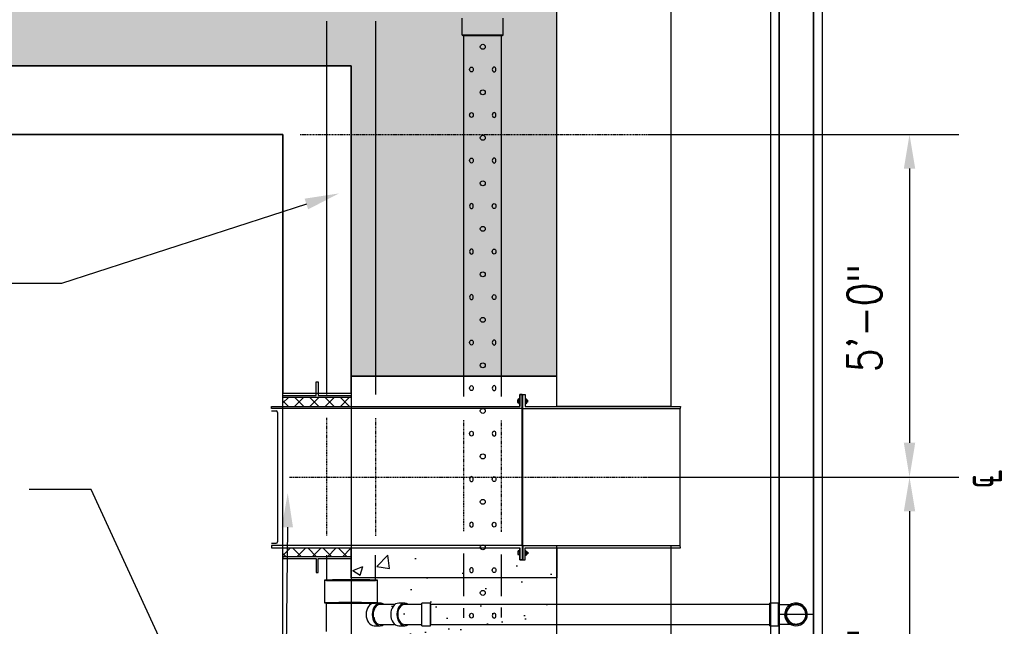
# Model space of a CAD drawing. Header units: inches. Extents: x -5890 to 5861, y -818 to 196.
# Tile 6 of 19: x -682 to -510, y -538 to -432. Entities that reach past the tile are written whole.
import ezdxf
from ezdxf import colors
from ezdxf.entities.mleader import LeaderData, LeaderLine
from ezdxf.math import Vec2, Vec3

# ---------------------------------------------------------------- set-up
doc = ezdxf.new("R2010")
doc.units = ezdxf.units.IN
doc.header["$MEASUREMENT"] = 0
doc.linetypes.add('Center 1_4_', pattern=[0.53125, 0.25, -0.09375, 0.09375, -0.09375])
doc.linetypes.add('Dash - 1_16_', pattern=[0.1875, 0.125, -0.0625])
for name, color, linetype in [('A-ANNO-DIMS', 1, 'Continuous'), ('A-DETL', 90, 'Continuous'), ('A-DETL-CNTR', 5, 'Center 1_4_'), ('A-DETL-THIN', 151, 'Continuous'), ('P-PIPE', 3, 'Continuous'), ('S-ANNO-NOTE', 2, 'Continuous'), ('S-ANNO-TEXT', 2, 'Continuous')]:
    doc.layers.add(name, color=color, linetype=linetype)
doc.layers.add('A-FLOR-PATT', color=9, linetype='Continuous', true_color=0x808080)
doc.layers.add('A-WALL-PATT', color=9, linetype='Continuous', true_color=0x808080)
doc.styles.add('Annotative', font='romans.shx', dxfattribs={"width": 0.8, "height": 0.125})
doc.dimstyles.new('Annotative', dxfattribs={"dimscale": 0, "dimtxt": 0.125, "dimasz": 0.125, "dimexe": 0.18, "dimexo": 0.0625, "dimgap": 0.09, "dimtad": 1, "dimdec": 3, "dimzin": 3, "dimdsep": 46, "dimlunit": 4, "dimtxsty": 'Annotative', "dimcen": 0.09, "dimclrt": 2, "dimazin": 2, "dimtfac": 1, "dimtdec": 3, "dimtmove": 0, "dimatfit": 0, "dimfxl": 1, "dimtfill": 1, "dimfrac": 2, "dimtolj": 1, "dimtzin": 0, "dimarcsym": 0})
pattern_1 = [(37.5, (-817.062, -1537.206), (-0.314967, 9.63412), [0, -7.6, 0, -8.5, 0, -8.125]), (7.5, (-817.062, -1537.206), (8.84888, 14.11073), [0, -4.1, 0, -6.85, 0, -2.625]), (327.5, (-823.212, -1537.206), (15.57071, 0.028295), [0, -2.5, 0, -9, 0, -11.75]), (317.5, (-823.212, -1537.206), (15.03063, 4.38838), [0, -1.25, 0, -5.9, 0, -6.75])]
pattern_2 = [(45, (-2360.2212, -855.4733), (-1.3357247, 1.3357247), []), (135, (-2360.2212, -855.4733), (-1.3357247, -1.3357247), [])]

# ---------------------------------------------------------------- blocks, each defined once
blk = doc.blocks.new('Mechanical_Box_H_rvt-1-ENLARGED MECHANICAL ROOM DRAIN AND VENT PLAN 1')
at = {"layer": 'A-DETL-THIN', "lineweight": -3}
for p, q in [((274.58, 903.72), (274.58, 1243.31)), ((276.08, 905.22), (276.08, 1243.31)), ((282.08, 1242.95), (282.08, 905.22)), ((283.58, 1242.95), (283.58, 903.72)), ((276.08, 1152.32), (276.08, 905.16)), ((282.08, 905.16), (282.08, 1152.32))]:
    blk.add_line(p, q, dxfattribs=at)
at = {"layer": 'A-WALL-PATT', "lineweight": -3}
blk.add_line((276.12, 1001.22), (282.12, 1001.22), dxfattribs=at)
at = {"layer": 'P-PIPE', "lineweight": -3}
for p, q in [((196.75, 1105.04), (196.73, 1039.63)), ((205.35, 1039.63), (205.38, 1105.04)), ((220.47, 1105.55), (220.47, 1102.55)), ((227.68, 1102.55), (227.68, 1105.55)), ((220.76, 1102.55), (220.76, 1039.32)), ((227.39, 1039.32), (227.39, 1102.55)), ((196.72, 1011.51), (196.72, 1007.11)), ((205.34, 1007.11), (205.34, 1011.51)), ((220.76, 1011.83), (220.76, 1004.33)), ((227.39, 1004.35), (227.39, 1011.65)), ((196.4, 1007.15), (196.4, 1003.17)), ((205.66, 1003.17), (205.67, 1007.15)), ((196.69, 1003.17), (196.69, 998.18)), ((206.14, 1003.13), (205.07, 1003.13)), ((208.71, 1002.9), (206.14, 1002.9)), ((210.45, 1003.13), (209.38, 1003.13)), ((211.21, 1002.9), (210.45, 1002.9)), ((212.28, 1002.9), (211.21, 1002.9)), ((213.43, 1002.9), (212.28, 1002.9)), ((214.93, 1003.13), (213.43, 1003.13)), ((213.43, 999.17), (213.43, 1003.13)), ((214.93, 1001.15), (214.93, 1003.13)), ((237.08, 1002.9), (214.93, 1002.9)), ((214.93, 1002.9), (214.93, 1001.15)), ((274.43, 1002.9), (237.08, 1002.9)), ((275.93, 1003.13), (274.43, 1003.13)), ((274.43, 1001.15), (274.43, 1003.13)), ((274.43, 1003.13), (274.43, 1001.15)), ((274.43, 1002.9), (274.43, 1001.15)), ((274.43, 1001.15), (274.43, 1002.9)), ((275.93, 1001.15), (275.93, 1003.13)), ((275.93, 1003.13), (275.93, 1001.15)), ((213.43, 1001.15), (213.43, 1001.15)), ((213.43, 1001.15), (213.43, 1001.15)), ((213.43, 1001.15), (213.43, 1001.15)), ((213.43, 1001.15), (213.43, 1001.15)), ((214.93, 1001.15), (214.93, 999.4)), ((214.93, 999.17), (214.93, 1001.15)), ((214.93, 1001.15), (214.93, 1001.15)), ((214.93, 1001.15), (214.93, 1001.15)), ((220.76, 1002.25), (220.76, 1000.54)), ((227.39, 1000.6), (227.39, 1002.37)), ((274.43, 1001.15), (274.43, 999.4)), ((274.43, 999.4), (274.43, 1001.15)), ((274.43, 1001.15), (274.43, 999.17)), ((274.43, 999.17), (274.43, 1001.15)), ((275.93, 1001.15), (275.93, 999.17)), ((275.93, 999.17), (275.93, 1001.15)), ((275.93, 1001.15), (275.93, 1001.15)), ((275.93, 1001.15), (275.93, 1001.15)), ((277.02, 1001.16), (277.02, 1001.15)), ((280.98, 1001.15), (280.98, 1001.16)), ((205.06, 999.4), (205.07, 999.4)), ((205.07, 999.17), (206.14, 999.17)), ((206.14, 999.4), (208.59, 999.4)), ((209.38, 999.17), (210.45, 999.17)), ((210.45, 999.4), (211.38, 999.4)), ((211.38, 999.4), (212.47, 999.4)), ((212.47, 999.4), (213.43, 999.4)), ((213.43, 999.17), (214.93, 999.17)), ((214.93, 999.4), (237.08, 999.4)), ((237.08, 999.4), (274.43, 999.4)), ((274.43, 999.17), (275.93, 999.17))]:
    blk.add_line(p, q, dxfattribs=at)
at = {"layer": 'P-PIPE', "linetype": 'Dash - 1_16_', "lineweight": -3}
for p, q in [((196.73, 1035.55), (196.72, 1014.92)), ((205.35, 1014.91), (205.35, 1035.55)), ((220.76, 1035.17), (220.76, 1015.73)), ((227.39, 1015.64), (227.39, 1035.08))]:
    blk.add_line(p, q, dxfattribs=at)
at = {"layer": 'P-PIPE', "lineweight": -3, "flags": 128}
for points in [[(275.93, 1002.9), (276.06, 1002.9), (276.18, 1002.9), (276.3, 1002.9), (276.42, 1002.9), (276.54, 1002.9), (276.66, 1002.9), (276.78, 1002.9), (276.9, 1002.9), (277.01, 1002.9), (277.13, 1002.9), (277.24, 1002.9), (277.35, 1002.9), (277.46, 1002.9), (277.56, 1002.9), (277.66, 1002.9), (277.76, 1002.9), (277.86, 1002.9), (277.95, 1002.9), (278.04, 1002.9), (278.13, 1002.9), (278.22, 1002.9), (278.3, 1002.9), (278.37, 1002.9), (278.44, 1002.9), (278.51, 1002.9), (278.58, 1002.9), (278.64, 1002.9), (278.69, 1002.9), (278.74, 1002.9), (278.79, 1002.9), (278.83, 1002.9), (278.87, 1002.9), (278.9, 1002.9), (278.93, 1002.9), (278.95, 1002.9), (278.97, 1002.9), (278.98, 1002.9), (278.99, 1002.9), (279, 1002.9), (279, 1002.9)], [(277.25, 1001.15), (277.25, 1001.22), (277.25, 1001.29), (277.26, 1001.36), (277.27, 1001.43), (277.28, 1001.5), (277.3, 1001.57), (277.32, 1001.64), (277.34, 1001.7), (277.36, 1001.77), (277.39, 1001.83), (277.41, 1001.9), (277.45, 1001.96), (277.48, 1002.02), (277.51, 1002.08), (277.55, 1002.14), (277.59, 1002.2), (277.64, 1002.25), (277.68, 1002.31), (277.73, 1002.36), (277.78, 1002.41), (277.83, 1002.46), (277.88, 1002.5), (277.94, 1002.55), (277.99, 1002.59), (278.05, 1002.63), (278.11, 1002.66), (278.17, 1002.7), (278.23, 1002.73), (278.3, 1002.76), (278.36, 1002.78), (278.43, 1002.81), (278.5, 1002.83), (278.56, 1002.85), (278.63, 1002.86), (278.7, 1002.88), (278.77, 1002.89), (278.84, 1002.9), (278.91, 1002.9), (278.98, 1002.9), (279, 1002.9)], [(279, 1002.9), (279.07, 1002.9), (279.14, 1002.9), (279.21, 1002.89), (279.28, 1002.88), (279.35, 1002.87), (279.41, 1002.85), (279.48, 1002.83), (279.55, 1002.81), (279.61, 1002.79), (279.68, 1002.76), (279.74, 1002.74), (279.81, 1002.71), (279.87, 1002.67), (279.93, 1002.64), (279.99, 1002.6), (280.04, 1002.56), (280.1, 1002.51), (280.15, 1002.47), (280.2, 1002.42), (280.25, 1002.37), (280.3, 1002.32), (280.35, 1002.27), (280.39, 1002.21), (280.43, 1002.16), (280.47, 1002.1), (280.51, 1002.04), (280.54, 1001.98), (280.57, 1001.92), (280.6, 1001.85), (280.63, 1001.79), (280.65, 1001.72), (280.67, 1001.65), (280.69, 1001.59), (280.71, 1001.52), (280.72, 1001.45), (280.73, 1001.38), (280.74, 1001.31), (280.75, 1001.24), (280.75, 1001.17), (280.75, 1001.15)], [(279, 999.4), (278.93, 999.4), (278.86, 999.41), (278.79, 999.42), (278.72, 999.43), (278.65, 999.44), (278.58, 999.45), (278.51, 999.47), (278.45, 999.49), (278.38, 999.52), (278.32, 999.54), (278.25, 999.57), (278.19, 999.6), (278.13, 999.63), (278.07, 999.67), (278.01, 999.71), (277.95, 999.75), (277.9, 999.79), (277.84, 999.84), (277.79, 999.88), (277.74, 999.93), (277.69, 999.99), (277.65, 1000.04), (277.61, 1000.09), (277.56, 1000.15), (277.52, 1000.21), (277.49, 1000.27), (277.45, 1000.33), (277.42, 1000.39), (277.39, 1000.45), (277.37, 1000.52), (277.34, 1000.58), (277.32, 1000.65), (277.3, 1000.72), (277.29, 1000.79), (277.27, 1000.86), (277.26, 1000.92), (277.25, 1000.99), (277.25, 1001.06), (277.25, 1001.13), (277.25, 1001.15)], [(280.75, 1001.15), (280.75, 1001.08), (280.74, 1001.01), (280.73, 1000.94), (280.72, 1000.87), (280.71, 1000.81), (280.7, 1000.74), (280.68, 1000.67), (280.66, 1000.6), (280.64, 1000.54), (280.61, 1000.47), (280.58, 1000.41), (280.55, 1000.34), (280.52, 1000.28), (280.48, 1000.22), (280.44, 1000.16), (280.4, 1000.11), (280.36, 1000.05), (280.31, 1000), (280.27, 999.95), (280.22, 999.9), (280.17, 999.85), (280.11, 999.8), (280.06, 999.76), (280, 999.72), (279.94, 999.68), (279.88, 999.64), (279.82, 999.61), (279.76, 999.58), (279.7, 999.55), (279.63, 999.52), (279.57, 999.5), (279.5, 999.48), (279.43, 999.46), (279.36, 999.44), (279.29, 999.43), (279.23, 999.42), (279.16, 999.41), (279.09, 999.41), (279.02, 999.4), (279, 999.4)], [(279, 999.4), (278.99, 999.4), (278.99, 999.4), (278.98, 999.4), (278.96, 999.4), (278.94, 999.4), (278.91, 999.4), (278.88, 999.4), (278.84, 999.4), (278.8, 999.4), (278.76, 999.4), (278.71, 999.4), (278.65, 999.4), (278.59, 999.4), (278.53, 999.4), (278.46, 999.4), (278.39, 999.4), (278.32, 999.4), (278.24, 999.4), (278.15, 999.4), (278.07, 999.4), (277.98, 999.4), (277.89, 999.4), (277.79, 999.4), (277.69, 999.4), (277.59, 999.4), (277.48, 999.4), (277.38, 999.4), (277.27, 999.4), (277.16, 999.4), (277.04, 999.4), (276.93, 999.4), (276.81, 999.4), (276.69, 999.4), (276.58, 999.4), (276.45, 999.4), (276.33, 999.4), (276.21, 999.4), (276.09, 999.4), (275.97, 999.4), (275.93, 999.4)]]:
    blk.add_lwpolyline(points, dxfattribs=at)
at = {"layer": 'P-PIPE', "lineweight": -3}
for centre in [(224.11, 1100.54), (224.11, 1092.57), (224.11, 1084.61), (224.11, 1076.64), (224.11, 1068.67), (224.11, 1060.7), (224.11, 1052.73), (224.11, 1044.76), (224.11, 1036.79), (224.11, 1028.82), (224.11, 1020.86), (224.11, 1012.89), (224.11, 1004.92)]:
    blk.add_circle(centre, 0.432, dxfattribs=at)
for start, end in [(0, 180), (180, 0)]:
    blk.add_arc((279.08, 1001.16), 1.75, start, end, dxfattribs=at)
for centre, major_axis, ratio, start_param, end_param in [((224.08, 1102.55), (3.6, 0), 0.010416, 3.131177, 6.27277), ((224.08, 1102.55), (3.6, 0), 0.010416, 6.27277, 9.414362), ((224.08, 1102.55), (3.31, 0), 0.010416, 1.570796, 3.141593), ((224.08, 1102.55), (3.31, 0), 0.010416, 3.141593, 4.712389), ((224.08, 1102.55), (3.31, 0), 0.010416, 0, 1.570796), ((224.08, 1102.55), (3.31, 0), 0.010416, 4.712389, 6.283185), ((201.03, 1007.15), (-4.63, 0), 0.010234, 5.497816, 6.283185), ((201.03, 1007.15), (-4.63, 0), 0.010234, 0.000028, 1.580784), ((201.03, 1007.11), (-4.31, 0), 0.010271, 4.712389, 6.283185), ((201.03, 1007.11), (-4.31, 0), 0.010271, 0, 1.570796), ((201.03, 1007.15), (-4.63, 0), 0.010234, 4.70241, 5.497816), ((201.03, 1007.11), (-4.31, 0), 0.010271, 4.701664, 4.712389), ((201.03, 1007.11), (-4.31, 0), 0.010271, 1.570796, 1.581529), ((201.03, 1007.15), (-4.63, 0), 0.010234, 3.141621, 4.70241), ((201.03, 1007.11), (-4.31, 0), 0.010271, 3.141593, 4.701664), ((201.03, 1007.11), (-4.31, 0), 0.010271, 1.581529, 3.141593), ((201.03, 1007.15), (-4.63, 0), 0.010234, 1.580784, 2.356223), ((201.03, 1007.15), (-4.63, 0), 0.010234, 2.356223, 3.141593), ((201.03, 1003.17), (-4.63, 0), 0.010234, 5.497816, 6.283185), ((201.03, 1003.17), (-4.63, 0), 0.010234, 0.000028, 1.581167), ((201.03, 1003.17), (-4.34, 0), 0.010234, 5.497816, 6.283185), ((201.03, 1003.17), (-4.34, 0), 0.010234, 0.000028, 1.581871), ((201.03, 1003.17), (-4.63, 0), 0.010234, 4.702027, 5.497816), ((201.03, 1003.17), (-4.34, 0), 0.010234, 4.701323, 5.497816), ((201.03, 1003.17), (-4.63, 0), 0.010234, 3.141621, 4.702027), ((201.03, 1003.17), (-4.34, 0), 0.010234, 3.141621, 4.701323), ((201.03, 1003.17), (-4.63, 0), 0.010234, 1.581167, 2.356223), ((201.03, 1003.17), (-4.34, 0), 0.010234, 1.581871, 2.356223), ((205.07, 1001.15), (0, 1.98), 0.707107, 0.006925, 3.148517), ((201.03, 1003.17), (-4.34, 0), 0.010234, 2.356223, 3.141593), ((201.03, 1003.17), (-4.63, 0), 0.010234, 2.356223, 3.141593), ((206.14, 1001.15), (0, 1.98), 0.707107, 0.006925, 3.148517), ((206.14, 1001.15), (0, 1.75), 0.70408, 0, 1.570796), ((206.14, 1001.15), (0, 1.98), 0.707107, 5.79735, 6.29011), ((209.38, 1001.15), (0, 1.98), 0.707107, 6.283185, 7.853982), ((210.45, 1001.15), (0, 1.98), 0.707107, 5.79735, 7.853982), ((210.45, 1001.15), (0, 1.75), 0.707107, 6.283185, 7.853982), ((279, 1001.15), (1.98, 0), 0.999999, 0, 3.141593), ((279, 1001.16), (1.98, 0), 0.999999, 0, 3.141593), ((279, 1001.15), (1.75, 0), 0.999999, 0, 3.141593), ((206.14, 1001.15), (0, 1.75), 0.70408, 1.570796, 3.141593), ((209.38, 1001.15), (0, 1.98), 0.707107, 1.570796, 3.141593), ((210.45, 1001.15), (0, 1.98), 0.707107, 1.570796, 3.627428), ((210.45, 1001.15), (0, 1.75), 0.707107, 1.570796, 3.141593), ((279, 1001.16), (1.98, 0), 0.999999, 3.141593, 6.283185), ((279, 1001.15), (1.98, 0), 0.999999, 3.141593, 6.283185), ((279, 1001.15), (1.75, 0), 0.999999, 3.141593, 6.283185), ((206.14, 1001.15), (0, 1.98), 0.707107, 3.148517, 3.627428)]:
    blk.add_ellipse(centre, major_axis=major_axis, ratio=ratio, start_param=start_param, end_param=end_param, dxfattribs=at)
for centre, major_axis in [((222.12, 1096.56), (0, -0.432)), ((222.12, 1096.56), (0, -0.432)), ((222.12, 1088.59), (0, -0.432)), ((222.12, 1080.62), (0, -0.432)), ((222.12, 1080.62), (0, -0.432)), ((226.1, 1072.65), (0, 0.432)), ((226.1, 1064.68), (0, 0.432)), ((226.1, 1056.71), (0, 0.432)), ((222.12, 1048.75), (0, -0.432)), ((222.12, 1048.75), (0, -0.432)), ((222.12, 1040.78), (0, -0.432)), ((222.12, 1032.81), (0, -0.432)), ((222.12, 1032.81), (0, -0.432)), ((226.1, 1024.84), (0, 0.432)), ((226.1, 1016.87), (0, 0.432)), ((226.1, 1008.9), (0, 0.432)), ((222.12, 1000.93), (0, -0.432)), ((222.12, 1000.93), (0, -0.432))]:
    blk.add_ellipse(centre, major_axis=major_axis, ratio=0.727074, dxfattribs=at)
at = {"layer": 'P-PIPE', "lineweight": -3, "extrusion": (0, 0, -1)}
for centre, major_axis in [((226.1, 1096.56), (0, -0.432)), ((226.1, 1088.59), (0, -0.432)), ((226.1, 1080.62), (0, -0.432)), ((222.12, 1072.65), (0, 0.432)), ((222.12, 1072.65), (0, 0.432)), ((222.12, 1064.68), (0, 0.432)), ((222.12, 1056.71), (0, 0.432)), ((222.12, 1056.71), (0, 0.432)), ((226.1, 1048.75), (0, -0.432)), ((226.1, 1040.78), (0, -0.432)), ((226.1, 1032.81), (0, -0.432)), ((222.12, 1024.84), (0, 0.432)), ((222.12, 1024.84), (0, 0.432)), ((222.12, 1016.87), (0, 0.432)), ((222.12, 1008.9), (0, 0.432)), ((222.12, 1008.9), (0, 0.432)), ((226.1, 1000.93), (0, -0.432))]:
    blk.add_ellipse(centre, major_axis=major_axis, ratio=0.727074, dxfattribs=at)
blk = doc.blocks.new('*D9')
at = {"layer": 'A-ANNO-DIMS', "color": 0, "lineweight": -2, "transparency": 16777216}
for p, q in [((-571.97, -452), (-517.52, -452)), ((-526.16, -458), (-526.16, -506)), ((-571.97, -512), (-517.52, -512))]:
    blk.add_line(p, q, dxfattribs=at)
at = {"layer": 'A-ANNO-DIMS', "color": 0, "lineweight": -3, "transparency": 16777216}
for points in [[(-527.16, -458), (-525.16, -458), (-526.16, -452)], [(-527.16, -506), (-525.16, -506), (-526.16, -512)]]:
    blk.add_solid(points, dxfattribs=at)
at = {"layer": 'Defpoints', "color": 0, "lineweight": -3, "transparency": 16777216}
for p in [(-574.97, -452), (-574.97, -512), (-526.16, -512)]:
    blk.add_point(p, dxfattribs=at)
at = {"layer": 'A-ANNO-DIMS', "color": 2, "lineweight": -3, "transparency": 16777216, "insert": (-534.05, -484.16), "char_height": 6, "attachment_point": 5, "rotation": 90, "style": 'Annotative'}
blk.add_mtext('\\A1;5\'-0"', dxfattribs=at)
blk = doc.blocks.new('*D10')
at = {"layer": 'A-ANNO-DIMS', "color": 0, "lineweight": -2, "transparency": 16777216}
for p, q in [((-527.86, -512), (-517.52, -512)), ((-526.16, -518), (-526.16, -578)), ((-527.86, -584), (-517.52, -584))]:
    blk.add_line(p, q, dxfattribs=at)
at = {"layer": 'A-ANNO-DIMS', "color": 0, "lineweight": -3, "transparency": 16777216}
for points in [[(-527.16, -518), (-525.16, -518), (-526.16, -512)], [(-527.16, -578), (-525.16, -578), (-526.16, -584)]]:
    blk.add_solid(points, dxfattribs=at)
at = {"layer": 'Defpoints', "color": 0, "lineweight": -3, "transparency": 16777216}
for p in [(-530.86, -512), (-530.86, -584), (-526.16, -584)]:
    blk.add_point(p, dxfattribs=at)
at = {"layer": 'A-ANNO-DIMS', "color": 2, "lineweight": -3, "transparency": 16777216, "insert": (-534.05, -548), "char_height": 6, "attachment_point": 5, "rotation": 90, "style": 'Annotative'}
blk.add_mtext('\\A1;6\'-0"', dxfattribs=at)

msp = doc.modelspace()

# ---------------------------------------------------------------- hatches: boundary and pattern name
at = {"layer": 'A-FLOR-PATT'}
h = msp.add_hatch(dxfattribs=at)
h.set_pattern_fill('FP_3', color=8, style=0, pattern_type=2)
h.set_pattern_definition(pattern_2)
h.paths.add_polyline_path([(-629.6499, -499.6244), (-635.9847, -499.6244), (-635.9847, -498.0567), (-623.9847, -498.0567), (-623.9847, -499.6244), (-628.519, -499.6244)])
h = msp.add_hatch(color=8, dxfattribs=at)
h.paths.add_polyline_path([(-593.916, -497.5288), (-593.916, -498.5618), (-594.0742, -498.5618), (-594.0742, -497.5288)])
h.paths.add_polyline_path([(-594.0742, -498.8835), (-593.916, -498.8835), (-593.916, -500.0003), (-594.0742, -500.0003), (-594.0742, -499.6016)])
h = msp.add_hatch(dxfattribs=at)
h.set_pattern_fill('FP_3', color=8, style=0, pattern_type=2)
h.set_pattern_definition(pattern_2)
h.paths.add_polyline_path([(-629.6499, -524.3761), (-635.9847, -524.3761), (-635.9847, -525.9438), (-623.9847, -525.9438), (-623.9847, -524.3761), (-628.519, -524.3761)])
h = msp.add_hatch(color=8, dxfattribs=at)
h.paths.add_polyline_path([(-593.916, -526.4717), (-593.916, -525.4387), (-594.0742, -525.4387), (-594.0742, -526.4717)])
h.paths.add_polyline_path([(-594.0742, -525.117), (-593.916, -525.117), (-593.916, -524.0003), (-594.0742, -524.0003), (-594.0742, -524.3989)])
at = {"layer": 'A-WALL-PATT'}
h = msp.add_hatch(dxfattribs=at)
h.set_pattern_fill('AR-SAND', color=8, scale=5, style=0)
h.set_pattern_definition(pattern_1)
h.paths.add_polyline_path([(-611.9847, -392.0485), (-611.9847, -289.5896), (-635.9847, -289.5896), (-635.9847, -416.0002), (-829.9847, -416.0002), (-829.9847, -662.0002), (-1001.8185, -662.0002), (-1001.8185, -686.0002), (-805.9847, -686.0002), (-805.9847, -440.0002), (-623.9847, -440.0002), (-623.9847, -493.9544), (-623.9847, -493.9544), (-623.9847, -494.3253), (-587.9847, -494.3253), (-587.9847, -392.0485)])
at = {"layer": 'A-WALL-PATT', "transparency": 33554559}
h = msp.add_hatch(dxfattribs=at)
h.set_pattern_fill('AR-CONC', color=8, scale=2.5, style=0)
h.set_pattern_definition([(50, (-817.062, -1537.206), (17.9315, -1.5688), [1.875, -20.625]), (355, (-817.062, -1537.206), (-3.46878, 18.8048), [1.5, -16.5]), (100.4514, (-815.568, -1537.337), (14.46272, 17.236), [1.5935, -17.52855]), (46.1842, (-817.062, -1532.206), (26.68103, -4.138), [2.8125, -30.9375]), (96.6356, (-814.839, -1532.55), (23.36655, 24.35297), [2.39026, -26.29284]), (351.1842, (-817.062, -1532.206), (23.36655, 24.353), [2.25, -24.75]), (21, (-814.562, -1533.456), (14.92268, -10.06547), [1.875, -20.625]), (326, (-814.562, -1533.456), (6.08288, 18.12875), [1.5, -16.5]), (71.4514, (-813.319, -1534.295), (21.00556, 8.06328), [1.5935, -17.52855]), (37.5, (-817.062, -1537.206), (0.303996, 8.322346), [0, -16.3, 0, -16.75, 0, -16.5625]), (7.5, (-817.062, -1537.206), (6.57674, 9.86029), [0, -9.55, 0, -15.925, 0, -6.3125]), (327.5, (-822.637, -1537.206), (13.34556, -0.56387), [0, -6.25, 0, -19.5, 0, -25.875]), (317.5, (-825.137, -1537.206), (14.57965, 2.50262), [0, -8.125, 0, -12.95, 0, -18.375])])
h.paths.add_polyline_path([(-623.9847, -529.6753), (-623.9847, -524.3753), (-594.4509, -524.3753), (-594.4509, -526.4802), (-593.5393, -526.4802), (-593.5393, -524.3753), (-587.9847, -524.3753), (-587.9847, -529.6753)])
at = {"layer": 'A-WALL-PATT'}
h = msp.add_hatch(dxfattribs=at)
h.set_pattern_fill('AR-SAND', color=8, scale=5, style=0)
h.set_pattern_definition(pattern_1)
h.paths.add_polyline_path([(-587.9847, -566.3253), (-587.9847, -529.6753), (-623.9846, -529.6752), (-623.9846, -566.3253)])

# ---------------------------------------------------------------- linework, layer by layer
at = {"layer": 'A-DETL'}
for p, q in [((-630.173, -497.7113), (-630.173, -495.3036)), ((-630.173, -495.3036), (-629.7963, -495.3036)), ((-629.7963, -495.3036), (-629.7963, -497.7113)), ((-635.9847, -497.7113), (-630.173, -497.7113)), ((-635.9847, -498.0567), (-635.9847, -497.7113)), ((-623.9847, -498.0567), (-635.9847, -498.0567)), ((-629.7963, -497.7113), (-623.9847, -497.7113)), ((-623.9847, -498.0567), (-623.9847, -497.7113)), ((-594.7776, -498.9724), (-594.7776, -498.4728)), ((-594.515, -498.3865), (-594.7434, -498.3865)), ((-594.7434, -498.5592), (-594.515, -498.5592)), ((-594.515, -499.2177), (-594.515, -498.2139)), ((-594.515, -498.2139), (-594.4509, -498.2139)), ((-594.0742, -497.5203), (-594.4509, -497.5203)), ((-594.4509, -497.5203), (-594.4509, -499.6253)), ((-594.0742, -500.0003), (-594.0742, -497.5203)), ((-594.0742, -497.5288), (-593.916, -497.5288)), ((-593.916, -498.5618), (-594.0742, -498.5618)), ((-593.916, -500.0003), (-593.916, -497.5203)), ((-593.916, -497.5203), (-593.5393, -497.5203)), ((-593.5393, -497.5203), (-593.5393, -499.6253)), ((-593.5393, -498.2139), (-593.4752, -498.2139)), ((-593.4752, -498.2139), (-593.4752, -499.2177)), ((-593.4752, -498.3729), (-593.2434, -498.3729)), ((-593.2434, -498.5456), (-593.4752, -498.5456)), ((-593.2092, -498.4592), (-593.2092, -498.9588)), ((-593.192, -498.5751), (-593.2092, -498.5455)), ((-593.1782, -498.5455), (-593.192, -498.5751)), ((-593.1611, -498.5751), (-593.1782, -498.5455)), ((-593.1473, -498.5455), (-593.1611, -498.5751)), ((-593.1302, -498.5751), (-593.1473, -498.5455)), ((-593.1163, -498.5455), (-593.1302, -498.5751)), ((-593.0992, -498.5751), (-593.1163, -498.5455)), ((-593.0854, -498.5455), (-593.0992, -498.5751)), ((-593.0308, -498.583), (-593.0854, -498.5455)), ((-593.0308, -498.835), (-593.0308, -498.583)), ((-637.9847, -499.6253), (-594.4509, -499.6253)), ((-637.9847, -500.0003), (-637.9847, -499.6253)), ((-594.0742, -500.0003), (-637.9847, -500.0003)), ((-635.9847, -524.0003), (-635.9847, -500.0003)), ((-594.7434, -498.8861), (-594.515, -498.8861)), ((-594.515, -499.0587), (-594.7434, -499.0587)), ((-594.4509, -499.2177), (-594.515, -499.2177)), ((-594.0742, -498.8835), (-593.916, -498.8835)), ((-594.0742, -524.0003), (-594.0742, -500.0003)), ((-593.916, -524.0003), (-593.916, -500.0003)), ((-593.916, -500.0003), (-566.3273, -500.0003)), ((-593.4752, -499.2177), (-593.5393, -499.2177)), ((-593.5393, -499.6253), (-566.3226, -499.6253)), ((-593.2434, -498.8724), (-593.4752, -498.8724)), ((-593.4752, -499.0451), (-593.2434, -499.0451)), ((-593.2092, -498.8427), (-593.192, -498.8725)), ((-593.192, -498.8725), (-593.1768, -498.8451)), ((-593.1768, -498.8451), (-593.1611, -498.8725)), ((-593.1611, -498.8725), (-593.1459, -498.8451)), ((-593.1459, -498.8451), (-593.1301, -498.8725)), ((-593.1301, -498.8725), (-593.115, -498.8451)), ((-593.115, -498.8451), (-593.0992, -498.8725)), ((-593.0992, -498.8725), (-593.084, -498.8451)), ((-593.084, -498.8451), (-593.0683, -498.8725)), ((-593.0683, -498.8725), (-593.0308, -498.835)), ((-566.3226, -499.6253), (-566.3273, -500.0003)), ((-566.3273, -524.0003), (-566.3273, -500.0003)), ((-637.974, -500.4317), (-637.1504, -500.4317)), ((-636.9004, -500.6817), (-636.9004, -523.3188)), ((-594.0742, -524.0003), (-637.9847, -524.0003)), ((-637.9847, -524.0003), (-637.9847, -524.3753)), ((-637.9847, -524.3753), (-594.4509, -524.3753)), ((-637.974, -523.5688), (-637.1504, -523.5688)), ((-594.4509, -526.4802), (-594.4509, -524.3753)), ((-594.0742, -524.0003), (-594.0742, -526.4802)), ((-593.916, -524.0003), (-593.916, -526.4802)), ((-593.916, -524.0003), (-566.3273, -524.0003)), ((-593.5393, -526.4802), (-593.5393, -524.3753)), ((-593.5393, -524.3753), (-566.3226, -524.3753)), ((-566.3226, -524.3753), (-566.3273, -524.0003)), ((-623.9847, -525.9438), (-635.9847, -525.9438)), ((-635.9847, -525.9438), (-635.9847, -526.2892)), ((-635.9847, -526.2892), (-630.173, -526.2892)), ((-630.173, -526.2892), (-630.173, -528.6969)), ((-629.7963, -528.6969), (-629.7963, -526.2892)), ((-629.7963, -526.2892), (-623.9847, -526.2892)), ((-623.9847, -525.9438), (-623.9847, -526.2892)), ((-594.7776, -525.0281), (-594.7776, -525.5277)), ((-594.515, -524.9418), (-594.7434, -524.9418)), ((-594.7434, -525.1144), (-594.515, -525.1144)), ((-594.7434, -525.4413), (-594.515, -525.4413)), ((-594.515, -525.614), (-594.7434, -525.614)), ((-594.4509, -524.7828), (-594.515, -524.7828)), ((-594.515, -524.7828), (-594.515, -525.7866)), ((-594.515, -525.7866), (-594.4509, -525.7866)), ((-594.0742, -525.117), (-593.916, -525.117)), ((-593.916, -525.4387), (-594.0742, -525.4387)), ((-593.4752, -524.7828), (-593.5393, -524.7828)), ((-593.5393, -525.7866), (-593.4752, -525.7866)), ((-593.4752, -525.7866), (-593.4752, -524.7828)), ((-593.4752, -524.9554), (-593.2434, -524.9554)), ((-593.2434, -525.1281), (-593.4752, -525.1281)), ((-593.2434, -525.4549), (-593.4752, -525.4549)), ((-593.4752, -525.6276), (-593.2434, -525.6276)), ((-593.2092, -525.5413), (-593.2092, -525.0417)), ((-593.2092, -525.1578), (-593.192, -525.128)), ((-593.192, -525.4254), (-593.2092, -525.455)), ((-593.192, -525.128), (-593.1768, -525.1554)), ((-593.1782, -525.455), (-593.192, -525.4254)), ((-593.1611, -525.4254), (-593.1782, -525.455)), ((-593.1768, -525.1554), (-593.1611, -525.128)), ((-593.1611, -525.128), (-593.1459, -525.1554)), ((-593.1473, -525.455), (-593.1611, -525.4254)), ((-593.1302, -525.4254), (-593.1473, -525.455)), ((-593.1459, -525.1554), (-593.1301, -525.128)), ((-593.1163, -525.455), (-593.1302, -525.4254)), ((-593.1301, -525.128), (-593.115, -525.1554)), ((-593.0992, -525.4254), (-593.1163, -525.455)), ((-593.115, -525.1554), (-593.0992, -525.128)), ((-593.0992, -525.128), (-593.084, -525.1554)), ((-593.0854, -525.455), (-593.0992, -525.4254)), ((-593.0308, -525.4175), (-593.0854, -525.455)), ((-593.084, -525.1554), (-593.0683, -525.128)), ((-593.0683, -525.128), (-593.0308, -525.1655)), ((-593.0308, -525.1655), (-593.0308, -525.4175)), ((-594.0742, -526.4802), (-594.4509, -526.4802)), ((-594.0742, -526.4717), (-593.916, -526.4717)), ((-593.916, -526.4802), (-593.5393, -526.4802)), ((-630.173, -528.6969), (-629.7963, -528.6969))]:
    msp.add_line(p, q, dxfattribs=at)
for centre, radius, start, end in [((-594.6516, -498.4728), 0.126, 136.750182, 223.249818), ((-594.3703, -498.7226), 0.4073, 156.34317, 203.65683), ((-593.3352, -498.4592), 0.126, 316.750182, 43.249818), ((-593.6165, -498.709), 0.4073, 336.34317, 23.65683), ((-594.6516, -498.9724), 0.126, 136.750182, 223.249818), ((-593.3352, -498.9588), 0.126, 316.750182, 43.249818), ((-637.1504, -500.6817), 0.25, 0, 90), ((-637.1504, -523.3188), 0.25, 270, 0), ((-594.6516, -525.0281), 0.126, 136.750182, 223.249818), ((-594.3703, -525.2779), 0.4073, 156.34317, 203.65683), ((-594.6516, -525.5277), 0.126, 136.750182, 223.249818), ((-593.3352, -525.0417), 0.126, 316.750182, 43.249818), ((-593.6165, -525.2915), 0.4073, 336.34317, 23.65683), ((-593.3352, -525.5413), 0.126, 316.750182, 43.249818)]:
    msp.add_arc(centre, radius, start, end, dxfattribs=at)
at = {"layer": 'A-DETL-CNTR', "color": 2}
for p, q in [((-632.9532, -452.0003), (-519.3795, -452.0003)), ((-634.7921, -512.0003), (-519.3795, -512.0003))]:
    msp.add_line(p, q, dxfattribs=at)
at = {"layer": 'A-DETL-THIN'}
for p, q in [((-593.192, -498.8725), (-593.2092, -498.5455)), ((-593.1611, -498.8725), (-593.1782, -498.5455)), ((-593.1301, -498.8725), (-593.1473, -498.5455)), ((-593.0992, -498.8725), (-593.1163, -498.5455)), ((-593.0683, -498.8725), (-593.0854, -498.5455)), ((-593.192, -525.128), (-593.2092, -525.455)), ((-593.1611, -525.128), (-593.1782, -525.455)), ((-593.1301, -525.128), (-593.1473, -525.455)), ((-593.0992, -525.128), (-593.1163, -525.455)), ((-593.0683, -525.128), (-593.0854, -525.455))]:
    msp.add_line(p, q, dxfattribs=at)
at = {"layer": 'A-WALL-PATT'}
for points in [[(-611.9847, -392.0485), (-611.9847, -289.5896), (-635.9847, -289.5896), (-635.9847, -416.0002), (-829.9847, -416.0002), (-829.9847, -662.0002), (-1001.8185, -662.0002), (-1001.8185, -686.0002), (-805.9847, -686.0002), (-805.9847, -440.0002), (-623.9847, -440.0002), (-623.9847, -493.9544), (-623.9847, -493.9544), (-623.9847, -494.3253), (-587.9847, -494.3253), (-587.9847, -392.0485)], [(-587.9847, -499.6253), (-587.9847, -288.8488), (-567.9847, -288.8488), (-567.9847, -499.6253)], [(-623.9847, -497.3405), (-623.9847, -440.0003), (-805.9847, -440.0002), (-805.9847, -686.0002), (-793.9847, -686.0002), (-793.9847, -452.0002), (-635.9847, -452.0002), (-635.9847, -497.3405)], [(-805.9847, -686.0003), (-805.9847, -440.0003), (-623.9847, -440.0003), (-623.9847, -686.0003), (-615.9847, -686.0003), (-615.9847, -703.9934), (-678.9847, -703.9934), (-678.9847, -686.0003), (-635.9847, -686.0003), (-635.9847, -452.0003), (-793.9847, -452.0003), (-793.9847, -686.0003)], [(-623.9847, -494.3253), (-623.9847, -499.6253), (-594.4509, -499.6253), (-594.4509, -497.5203), (-593.5393, -497.5203), (-593.5393, -499.6253), (-587.9847, -499.6253), (-587.9847, -494.3253)], [(-623.9847, -529.6753), (-623.9847, -524.3753), (-594.4509, -524.3753), (-594.4509, -526.4802), (-593.5393, -526.4802), (-593.5393, -524.3753), (-587.9847, -524.3753), (-587.9847, -529.6753)], [(-587.9847, -571.6253), (-587.9847, -524.0003), (-567.9847, -524.0003), (-567.9847, -571.6253)], [(-587.9847, -566.3253), (-587.9847, -529.6753), (-623.9846, -529.6752), (-623.9846, -566.3253)]]:
    msp.add_lwpolyline(points, close=True, dxfattribs=at)

# ---------------------------------------------------------------- block references
at = {"layer": 'P-PIPE'}
msp.add_blockref('Mechanical_Box_H_rvt-1-ENLARGED MECHANICAL ROOM DRAIN AND VENT PLAN 1', (-825.0621, -1537.2062), dxfattribs=at)

# ---------------------------------------------------------------- texts
at = {"layer": 'S-ANNO-TEXT', "lineweight": -3, "insert": (-516.5316, -513.9937), "char_height": 6, "width": 131.457736, "attachment_point": 1, "rotation": 90, "style": 'Annotative'}
msp.add_mtext('℄', dxfattribs=at)

# ---------------------------------------------------------------- dimensions: what is measured, and where the dimension line sits
at = {"layer": 'A-ANNO-DIMS', "lineweight": -3}
for base, p1, p2, picture, middle in [((-526.1613, -512.0003), (-574.9651, -452.0003), (-574.9651, -512.0003), '*D9', (-526.1613, -484.1636)), ((-526.1613, -584.0003), (-530.8638, -512.0003), (-530.8638, -584.0003), '*D10', (-526.1613, -548.0003))]:
    dim = msp.add_linear_dim(base=base, p1=p1, p2=p2, angle=270, dimstyle='Annotative', override={"dimpost": '\\X', "dimtfill": 0}, dxfattribs=at)
    dim.commit()
    dim.dimension.update_dxf_attribs({"geometry": picture, "text_midpoint": middle, "dimtype": 161})

# ---------------------------------------------------------------- leaders
at = {"layer": 'S-ANNO-NOTE'}
ml = msp.add_multileader_mtext('Standard', dxfattribs=at)
ml.set_content('8"%%C SOLID PVC DRAIN', color=256, style='Annotative')
ml.set_leader_properties(color=1, linetype='ByLayer', lineweight=-1)
ml.build(insert=Vec2(0, 0))
ml.multileader.update_dxf_attribs({"text_right_attachment_type": 3, "dogleg_length": 0.36, "arrow_head_size": 6, "scale": 48})
ctx = ml.context
ctx.base_point, ctx.scale, ctx.char_height, ctx.arrow_head_size, ctx.landing_gap_size, ctx.plane_origin = Vec3(-752.9931, -466.9761), 48, 6, 6, 4.32, Vec3(-892.0058, -443.372)
ctx.right_attachment, ctx.text_align_type = 3, 2
notes = []
notes.append((ctx, [(0, (1, 1, 0), (-674.7841, -478.1189), (-1, 0), 32.3118, [(0, [(-626.1545, -462.3428)], 0, [])])]))
ctx.mtext.insert, ctx.mtext.width, ctx.mtext.defined_height, ctx.mtext.alignment, ctx.mtext.flow_direction = Vec3(-711.416, -463.9761), 47.021968, 16.0793, 3, 5
ml = msp.add_multileader_mtext('Standard', dxfattribs=at)
ml.set_content('REFER TO SHEET S-709 FOR VENT PIPE DETAIL', color=256, style='Annotative')
ml.set_leader_properties(color=1, linetype='ByLayer', lineweight=-1)
ml.build(insert=Vec2(0, 0))
ml.multileader.update_dxf_attribs({"text_right_attachment_type": 3, "dogleg_length": 0.36, "arrow_head_size": 6, "scale": 48})
ctx = ml.context
ctx.base_point, ctx.scale, ctx.char_height, ctx.arrow_head_size, ctx.landing_gap_size, ctx.plane_origin = Vec3(-753.1078, -494.165), 48, 6, 6, 4.32, Vec3(-892.0058, -495.2541)
ctx.right_attachment, ctx.text_align_type = 3, 2
notes.append((ctx, [(0, (1, 1, 0), (-669.5949, -514.165), (-1, 0), 10.873, [(1, [(-635.1273, -514.803), (-635.9125, -587.2578)], 0, [])])]))
ctx.mtext.insert, ctx.mtext.width, ctx.mtext.defined_height, ctx.mtext.alignment, ctx.mtext.flow_direction = Vec3(-684.7878, -491.165), 68.608377, 15.3558, 3, 5
for ctx, leaders in notes:
    for number, flags, end, landing, length, lines in leaders:
        leader = LeaderData()
        leader.index, (leader.has_last_leader_line, leader.has_dogleg_vector, leader.attachment_direction) = number, flags
        leader.last_leader_point, leader.dogleg_vector, leader.dogleg_length = Vec3(end), Vec3(landing), length
        for number, points, colour, breaks in lines:
            line = LeaderLine()
            line.index, line.vertices, line.color, line.breaks = number, Vec3.list(points), colors.encode_raw_color(colour), breaks
            leader.lines.append(line)
        ctx.leaders.append(leader)

doc.saveas('drawing.dxf')
